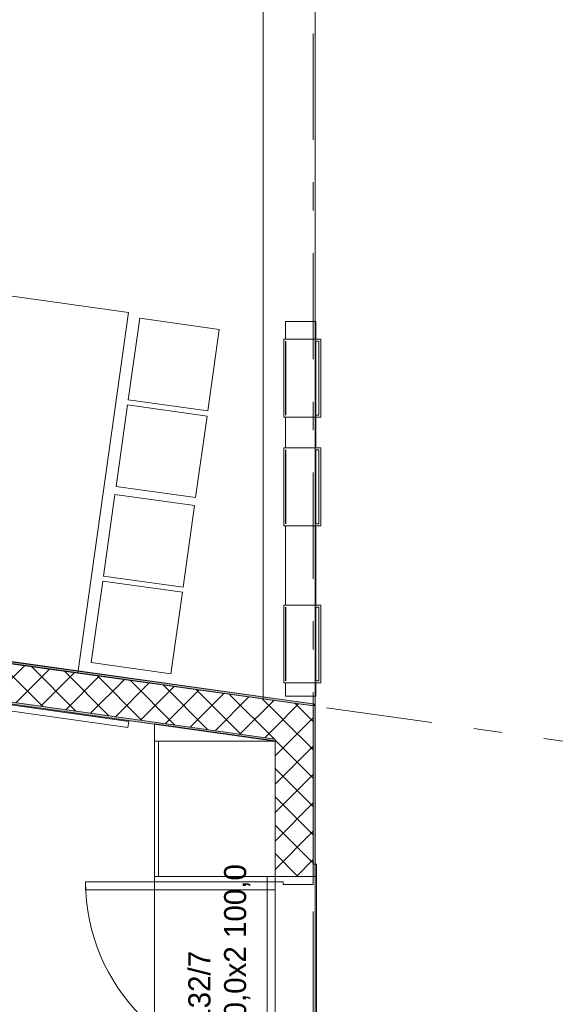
# Model space of a CAD drawing. Header units: millimetres. Extents: x 74467 to 235410, y -65 to 114857.
# Tile 244 of 256: x 128230 to 130899, y 85838 to 90744. Entities that reach past the tile are written whole.
import ezdxf
from ezdxf.enums import TextEntityAlignment as Align

# ---------------------------------------------------------------- set-up
doc = ezdxf.new("R2010")
doc.units = ezdxf.units.MM
doc.header["$MEASUREMENT"] = 0
doc.linetypes.add('Katkend topelt', pattern=[1093.611073, 529.166651, -211.666656, 141.111112, -211.666656])
doc.linetypes.add('Wipeout_Contour', pattern=[1000, 0, -1000])
for name, color, linetype in [('00 Kunstikonkursi LÜ jaoks asendi 2D', 7, 'Continuous'), ('00 Teljed.AR', 7, 'Continuous'), ('1235 Vahelaed.AR', 7, 'Continuous'), ('1311 Siseseinad.AR', 7, 'Continuous'), ('1326 Seinapinnad.SA', 7, 'Continuous'), ('1330 Sisustus.SA', 7, 'Continuous'), ('1331 Sisseehitatud sisustus.SA', 7, 'Continuous'), ('9350 Netopind.AR', 7, 'Continuous'), ('Uks', 7, 'Continuous'), ('Ukse tähis', 7, 'Continuous')]:
    doc.layers.add(name, color=color, linetype=linetype)
doc.styles.add('GENERATED_STYLE_2', font='txt', dxfattribs={"width": 0.84})
doc.styles.add('GENERATED_STYLE_3', font='txt')
pattern_1 = [(45, (0, 0), (-70.71068, 70.71068), []), (135, (0, 0), (70.71068, 70.71068), [])]

# ---------------------------------------------------------------- blocks, each defined once
blk = doc.blocks.new('Slab_9_1', base_point=(129692.6, 94685.9))
at = {"layer": '1235 Vahelaed.AR', "color": 7, "linetype": 'Continuous', "lineweight": 13, "flags": 128}
for points in [[(129692.6, 94685.9), (129692.6, 90828.9), (129692.6, 87324.7)], [(129692.6, 87324.7), (129692.6, 94685.9)], [(129692.6, 87324.7), (129692.6, 83745.5)]]:
    blk.add_lwpolyline(points, dxfattribs=at)
blk = doc.blocks.new('Slab_10_1', base_point=(128802.6, 95485.9))
at = {"color": 254, "linetype": 'Wipeout_Contour', "lineweight": 0, "ltscale": 4067564.723943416}
blk.add_wipeout([(133132.6, 95485.9), (128802.6, 95485.9), (128802.6, 94875.9), (129442.6, 94875.9), (129442.6, 71245.9), (132092.6, 71245.9), (132092.6, 71435.9), (131422.6, 71435.9), (131422.6, 72655.9), (132092.6, 72655.9), (132092.6, 79005.9), (131422.6, 79005.9), (131422.6, 81405.9), (132092.6, 81405.9), (132092.6, 82085.9), (132092.6, 85255.9), (131422.6, 85255.9), (131422.6, 87655.9), (132092.6, 87655.9), (132092.6, 90055.9), (131422.6, 90055.9), (131422.6, 90625.9), (131292.6, 90625.9), (131292.6, 90815.9), (131292.6, 93185.9), (133132.6, 93185.9)], dxfattribs=at).dxf.layer = '1235 Vahelaed.AR'
at = {"layer": '1235 Vahelaed.AR', "color": 7, "linetype": 'Continuous', "lineweight": 13, "flags": 128}
blk.add_lwpolyline([(129442.6, 71245.9), (129442.6, 94875.9)], dxfattribs=at)
blk = doc.blocks.new('Slab_22_1', base_point=(124307.1, 88081.6))
at = {"color": 254, "linetype": 'Wipeout_Contour', "lineweight": 0, "ltscale": 742907.755518}
blk.add_wipeout([(124307.1, 88081.6), (121939.6, 71235.9), (126312.6, 71235.9), (129692.6, 71235.9), (129692.6, 87324.7)], dxfattribs=at).dxf.layer = '1235 Vahelaed.AR'
at = {"layer": '1235 Vahelaed.AR', "color": 7, "linetype": 'Continuous', "lineweight": 13, "flags": 128}
blk.add_lwpolyline([(129692.6, 87324.7), (129442.6, 87359.9)], dxfattribs=at)
blk = doc.blocks.new('Slab_23_1', base_point=(97668.9, 91825.4))
at = {"color": 254, "linetype": 'Wipeout_Contour', "lineweight": 0, "ltscale": 737196.925936}
blk.add_wipeout([(97668.9, 91825.4), (124307.1, 88081.6), (129442.6, 87359.9), (129442.6, 93185.9), (97860.1, 93185.9)], dxfattribs=at).dxf.layer = '1235 Vahelaed.AR'
at = {"layer": '1235 Vahelaed.AR', "color": 7, "linetype": 'Continuous', "lineweight": 13, "flags": 128}
blk.add_lwpolyline([(129442.6, 87359.9), (129442.6, 93185.9), (97860.1, 93185.9), (97668.9, 91825.4)], dxfattribs=at)
blk = doc.blocks.new('Liikumisruum_RG 103_3_1', base_point=(96460.4, 94557))
at = {"layer": '9350 Netopind.AR', "color": 7, "linetype": 'Continuous', "lineweight": 13, "flags": 128}
blk.add_lwpolyline([(129702.6, 93185.9), (129702.6, 71235.9), (123739.6, 71235.9), (123739.6, 69725.9), (129705.6, 69725.9), (129705.6, 67676.8), (132092.6, 67651.1), (132092.6, 69545.9), (131292.6, 69545.9), (131292.6, 72785.9), (132092.6, 72785.9), (132092.6, 78875.9), (131292.6, 78875.9), (131292.6, 81535.9), (132092.6, 81535.9), (132092.6, 85125.9), (131292.6, 85125.9), (131292.6, 87785.9), (132092.6, 87785.9), (132092.6, 89925.9), (131292.6, 89925.9), (131292.6, 93195.9)], dxfattribs=at)
blk = doc.blocks.new('Söökla_RG 125_21_1', base_point=(128542.7, 93185.9))
at = {"layer": '9350 Netopind.AR', "color": 7, "linetype": 'Continuous', "lineweight": 13, "flags": 128}
blk.add_lwpolyline([(97860.1, 93185.9), (97668.9, 91825.4), (101877.5, 91233.9), (101933.1, 91629.3), (102329.2, 91573.6), (102273.6, 91178.2), (107819.1, 90398.9), (107874.7, 90794.3), (108270.8, 90738.6), (108215.3, 90343.2), (113760.8, 89563.8), (113816.4, 89959.9), (114212.5, 89904.3), (114156.9, 89508.2), (119702.4, 88728.8), (119758, 89124.9), (120154.1, 89069.2), (120098.5, 88673.1), (124307.1, 88081.6), (124362.7, 88477), (124758.8, 88421.4), (124704.6, 88035.9), (129702.6, 87333.4), (129702.6, 93185.9)], close=True, dxfattribs=at)
blk = doc.blocks.new('Kunstiklass_PK 112_22_1', base_point=(124191.6, 87159.7))
at = {"layer": '9350 Netopind.AR', "color": 7, "linetype": 'Continuous', "lineweight": 13, "flags": 128}
blk.add_lwpolyline([(122874.6, 77888.7), (122833.6, 77595.9), (123247.4, 77595.9), (129502.6, 77595.9), (129502.6, 87149.5), (124685.3, 87826.5), (124597.6, 87202.6), (124191.6, 87259.7), (123682.2, 83635.3), (124078.3, 83579.7), (124022.7, 83183.5), (123626.5, 83239.2), (122996.8, 78758.5), (123392.9, 78702.6), (123337.2, 78306.5), (122941.1, 78362.1)], close=True, dxfattribs=at)
blk = doc.blocks.new('Slab_60_1', base_point=(128902.6, 87235.2))
at = {"layer": '1331 Sisseehitatud sisustus.SA', "color": 253, "linetype": 'Continuous', "lineweight": 13, "true_color": 0xa5a6a4, "flags": 128}
blk.add_lwpolyline([(128902.6, 87235.2), (128902.6, 77595.9), (129502.6, 77595.9), (129502.6, 87150.9)], close=True, dxfattribs=at)
blk = doc.blocks.new('Slab_66_1', base_point=(127979.4, 89396.8))
at = {"layer": '1331 Sisseehitatud sisustus.SA', "color": 253, "linetype": 'Continuous', "lineweight": 13, "true_color": 0xa5a6a4, "flags": 128}
blk.add_lwpolyline([(127979.4, 89396.8), (128771.8, 89285.5), (128519.3, 87488.9), (127726.9, 87600.3)], close=True, dxfattribs=at)
blk = doc.blocks.new('Slab_224_1', base_point=(129546.8, 89151.9))
at = {"layer": '1331 Sisseehitatud sisustus.SA', "color": 253, "linetype": 'Continuous', "lineweight": 13, "true_color": 0xa5a6a4, "flags": 128}
blk.add_lwpolyline([(129546.8, 89151.9), (129546.8, 88763.6), (129731, 88763.6), (129731, 89151.9)], close=True, dxfattribs=at)
blk = doc.blocks.new('Slab_225_1', base_point=(129546.8, 89151.9))
at = {"layer": '1331 Sisseehitatud sisustus.SA', "color": 253, "linetype": 'Continuous', "lineweight": 13, "true_color": 0xa5a6a4, "flags": 128}
blk.add_lwpolyline([(129546.8, 89151.9), (129546.8, 88763.6), (129731, 88763.6), (129731, 89151.9)], close=True, dxfattribs=at)
blk = doc.blocks.new('Slab_226_1', base_point=(129546.8, 88610.4))
at = {"layer": '1331 Sisseehitatud sisustus.SA', "color": 253, "linetype": 'Continuous', "lineweight": 13, "true_color": 0xa5a6a4, "flags": 128}
blk.add_lwpolyline([(129546.8, 88610.4), (129546.8, 88222.2), (129731, 88222.2), (129731, 88610.4)], close=True, dxfattribs=at)
blk = doc.blocks.new('Slab_227_1', base_point=(129546.8, 88610.4))
at = {"layer": '1331 Sisseehitatud sisustus.SA', "color": 253, "linetype": 'Continuous', "lineweight": 13, "true_color": 0xa5a6a4, "flags": 128}
blk.add_lwpolyline([(129546.8, 88610.4), (129546.8, 88222.2), (129731, 88222.2), (129731, 88610.4)], close=True, dxfattribs=at)
blk = doc.blocks.new('Slab_228_1', base_point=(129546.8, 87827.6))
at = {"layer": '1331 Sisseehitatud sisustus.SA', "color": 253, "linetype": 'Continuous', "lineweight": 13, "true_color": 0xa5a6a4, "flags": 128}
blk.add_lwpolyline([(129546.8, 87827.6), (129546.8, 87439.3), (129731, 87439.3), (129731, 87827.6)], close=True, dxfattribs=at)
blk = doc.blocks.new('Slab_229_1', base_point=(129546.8, 87827.6))
at = {"layer": '1331 Sisseehitatud sisustus.SA', "color": 253, "linetype": 'Continuous', "lineweight": 13, "true_color": 0xa5a6a4, "flags": 128}
blk.add_lwpolyline([(129546.8, 87827.6), (129546.8, 87439.3), (129731, 87439.3), (129731, 87827.6)], close=True, dxfattribs=at)
blk = doc.blocks.new('Slab_230_1', base_point=(129546.8, 89151.9))
at = {"layer": '1331 Sisseehitatud sisustus.SA', "color": 253, "linetype": 'Continuous', "lineweight": 13, "true_color": 0xa5a6a4, "flags": 128}
blk.add_lwpolyline([(129546.8, 89151.9), (129546.8, 88763.6), (129731, 88763.6), (129731, 89151.9)], close=True, dxfattribs=at)
blk = doc.blocks.new('Slab_231_1', base_point=(129546.8, 89151.9))
at = {"layer": '1331 Sisseehitatud sisustus.SA', "color": 253, "linetype": 'Continuous', "lineweight": 13, "true_color": 0xa5a6a4, "flags": 128}
blk.add_lwpolyline([(129546.8, 89151.9), (129546.8, 88763.6), (129731, 88763.6), (129731, 89151.9)], close=True, dxfattribs=at)
blk = doc.blocks.new('Slab_232_1', base_point=(129546.8, 88610.4))
at = {"layer": '1331 Sisseehitatud sisustus.SA', "color": 253, "linetype": 'Continuous', "lineweight": 13, "true_color": 0xa5a6a4, "flags": 128}
blk.add_lwpolyline([(129546.8, 88610.4), (129546.8, 88222.2), (129731, 88222.2), (129731, 88610.4)], close=True, dxfattribs=at)
blk = doc.blocks.new('Slab_233_1', base_point=(129546.8, 88610.4))
at = {"layer": '1331 Sisseehitatud sisustus.SA', "color": 253, "linetype": 'Continuous', "lineweight": 13, "true_color": 0xa5a6a4, "flags": 128}
blk.add_lwpolyline([(129546.8, 88610.4), (129546.8, 88222.2), (129731, 88222.2), (129731, 88610.4)], close=True, dxfattribs=at)
blk = doc.blocks.new('Slab_234_1', base_point=(129546.8, 87827.6))
at = {"layer": '1331 Sisseehitatud sisustus.SA', "color": 253, "linetype": 'Continuous', "lineweight": 13, "true_color": 0xa5a6a4, "flags": 128}
blk.add_lwpolyline([(129546.8, 87827.6), (129546.8, 87439.3), (129731, 87439.3), (129731, 87827.6)], close=True, dxfattribs=at)
blk = doc.blocks.new('Slab_235_1', base_point=(129546.8, 87827.6))
at = {"layer": '1331 Sisseehitatud sisustus.SA', "color": 253, "linetype": 'Continuous', "lineweight": 13, "true_color": 0xa5a6a4, "flags": 128}
blk.add_lwpolyline([(129546.8, 87827.6), (129546.8, 87439.3), (129731, 87439.3), (129731, 87827.6)], close=True, dxfattribs=at)
blk = doc.blocks.new('Slab_236_1', base_point=(129546.8, 89151.9))
at = {"layer": '1331 Sisseehitatud sisustus.SA', "color": 253, "linetype": 'Continuous', "lineweight": 13, "true_color": 0xa5a6a4, "flags": 128}
blk.add_lwpolyline([(129546.8, 89151.9), (129546.8, 88763.6), (129731, 88763.6), (129731, 89151.9)], close=True, dxfattribs=at)
blk = doc.blocks.new('Slab_237_1', base_point=(129546.8, 89151.9))
at = {"layer": '1331 Sisseehitatud sisustus.SA', "color": 253, "linetype": 'Continuous', "lineweight": 13, "true_color": 0xa5a6a4, "flags": 128}
blk.add_lwpolyline([(129546.8, 89151.9), (129546.8, 88763.6), (129731, 88763.6), (129731, 89151.9)], close=True, dxfattribs=at)
blk = doc.blocks.new('Slab_299_1', base_point=(129040.8, 87891.3))
at = {"layer": '1331 Sisseehitatud sisustus.SA', "color": 253, "linetype": 'Continuous', "lineweight": 13, "true_color": 0xa5a6a4, "flags": 128}
blk.add_lwpolyline([(129040.8, 87891.3), (128644.3, 87947), (128587.2, 87540.6), (128983.6, 87484.8)], close=True, dxfattribs=at)
blk = doc.blocks.new('Slab_300_1', base_point=(129101.4, 88322.9))
at = {"layer": '1331 Sisseehitatud sisustus.SA', "color": 253, "linetype": 'Continuous', "lineweight": 13, "true_color": 0xa5a6a4, "flags": 128}
blk.add_lwpolyline([(129101.4, 88322.9), (128705, 88378.6), (128647.8, 87972.2), (129044.3, 87916.5)], close=True, dxfattribs=at)
blk = doc.blocks.new('Slab_301_1', base_point=(129164.2, 88769.4))
at = {"layer": '1331 Sisseehitatud sisustus.SA', "color": 253, "linetype": 'Continuous', "lineweight": 13, "true_color": 0xa5a6a4, "flags": 128}
blk.add_lwpolyline([(129164.2, 88769.4), (128767.7, 88825.1), (128710.6, 88418.7), (129107, 88363)], close=True, dxfattribs=at)
blk = doc.blocks.new('Slab_302_1', base_point=(129224.8, 89201))
at = {"layer": '1331 Sisseehitatud sisustus.SA', "color": 253, "linetype": 'Continuous', "lineweight": 13, "true_color": 0xa5a6a4, "flags": 128}
blk.add_lwpolyline([(129224.8, 89201), (128828.4, 89256.8), (128771.3, 88850.3), (129167.7, 88794.6)], close=True, dxfattribs=at)
blk = doc.blocks.new('Opening_4_1')
at = {"layer": '1311 Siseseinad.AR', "color": 7, "linetype": 'Continuous', "lineweight": 13, "flags": 128}
for points in [[(129479.6, 86475.9), (129463.6, 86475.9)], [(129463.6, 86475.9), (129463.6, 84475.9)], [(129502.6, 86475.9), (129479.6, 86475.9)], [(129692.6, 86475.9), (129502.6, 86475.9)], [(129708.6, 84475.9), (129708.6, 86475.9)]]:
    blk.add_lwpolyline(points, dxfattribs=at)
at = {"layer": '1311 Siseseinad.AR', "color": 7, "linetype": 'Continuous', "lineweight": 15, "flags": 128}
for points in [[(129708.6, 86475.9), (129702.6, 86475.9), (129692.6, 86475.9)], [(129463.6, 84475.9), (129479.6, 84475.9)], [(129479.6, 84475.9), (129502.6, 84475.9)], [(129502.6, 84475.9), (129692.6, 84475.9)], [(129692.6, 84475.9), (129702.6, 84475.9), (129708.6, 84475.9)]]:
    blk.add_lwpolyline(points, dxfattribs=at)
blk = doc.blocks.new('Wall_30_1', base_point=(124703.2, 88026))
at = {"layer": '1311 Siseseinad.AR', "linetype": 'Continuous', "lineweight": 13, "true_color": 0x50504f}
h = blk.add_hatch(dxfattribs=at)
h.set_pattern_fill('Plokk_õõnesbetoon_0001', color=251, style=0, pattern_type=2)
h.set_pattern_definition(pattern_1)
h.paths.add_polyline_path([(124703.2, 88026), (124676.8, 87837.8), (129502.6, 87159.6), (129502.6, 87351.4)])
h = blk.add_hatch(dxfattribs=at)
h.set_pattern_fill('Plokk_õõnesbetoon_0001', color=251, style=0, pattern_type=2)
h.set_pattern_definition(pattern_1)
h.paths.add_polyline_path([(129502.6, 87159.6), (129692.6, 87324.7), (129502.6, 87351.4)])
h = blk.add_hatch(dxfattribs=at)
h.set_pattern_fill('Plokk_õõnesbetoon_0001', color=251, style=0, pattern_type=2)
h.set_pattern_definition(pattern_1)
h.paths.add_polyline_path([(129692.6, 87324.7), (129502.6, 87159.6), (129692.6, 87132.9)])
at = {"layer": '1311 Siseseinad.AR', "color": 7, "linetype": 'Continuous', "lineweight": 15, "flags": 128}
for points in [[(129692.6, 87324.7), (124703.2, 88026)], [(124676.8, 87837.8), (129502.6, 87159.6)]]:
    blk.add_lwpolyline(points, dxfattribs=at)
at = {"layer": '1311 Siseseinad.AR', "color": 7, "linetype": 'Continuous', "lineweight": 13, "flags": 128}
blk.add_lwpolyline([(129692.6, 87324.7), (129692.6, 87132.9)], dxfattribs=at)
blk = doc.blocks.new('Door 24_5')
at = {"layer": 'Uks', "color": 7, "linetype": 'Continuous', "lineweight": 13}
for p, q in [((432, 0), (432, 944)), ((432, 944), (472, 944)), ((472, 944), (472, 0)), ((-472, 0), (-500, 0)), ((-500, 0), (-500, -190)), ((-500, -190), (-500, 0)), ((-500, -190), (-500, 0)), ((-472, -40), (-472, 0)), ((472, 0), (432, 0)), ((500, 0), (472, 0)), ((472, 0), (472, -40)), ((500, -190), (500, 0)), ((500, -190), (500, 0)), ((500, -190), (500, 0)), ((-460, -40), (-472, -40)), ((-460, -190), (-460, -40)), ((472, -40), (460, -40)), ((460, -40), (460, -190)), ((-500, -190), (-460, -190)), ((460, -190), (500, -190))]:
    blk.add_line(p, q, dxfattribs=at)
blk.add_arc((472, 0), 944, 90, 180, dxfattribs=at)
blk = doc.blocks.new('Door Stamp 24')
at = {"layer": 'Ukse tähis', "color": 7, "lineweight": 13, "style": 'GENERATED_STYLE_2'}
for tag, p in [('AC_WIDO_ID', (-460.3, -326.6)), ('AC_TextStyle_4', (-460.3, -506))]:
    blk.add_attdef(tag, text='', height=110, dxfattribs=at).set_placement(p, align=Align.TOP_LEFT)
blk = doc.blocks.new('Wall_31_1', base_point=(129692.6, 87324.7))
at = {"layer": '1311 Siseseinad.AR', "linetype": 'Continuous', "lineweight": 13, "true_color": 0x50504f}
h = blk.add_hatch(dxfattribs=at)
h.set_pattern_fill('Plokk_õõnesbetoon_0001', color=251, style=0, pattern_type=2)
h.set_pattern_definition(pattern_1)
h.paths.add_polyline_path([(129502.6, 87159.6), (129502.6, 86475.9), (129692.6, 86475.9), (129692.6, 87132.9)])
at = {"layer": '1311 Siseseinad.AR', "color": 7, "linetype": 'Continuous', "lineweight": 15, "flags": 128}
for points in [[(129502.6, 87159.6), (129502.6, 86475.9)], [(129692.6, 86475.9), (129692.6, 87132.9)]]:
    blk.add_lwpolyline(points, dxfattribs=at)
at = {"layer": 'Uks', "color": 7, "linetype": 'Continuous', "lineweight": 13, "zscale": 1000, "rotation": 89.99997722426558}
blk.add_blockref('Door 24_5', (129502.6, 85975.9), dxfattribs=at)
at = {"layer": 'Ukse tähis', "color": 7, "lineweight": 13}
ref = blk.add_blockref('Door Stamp 24', (129692.6, 85975.9), dxfattribs=dict(at, rotation=269.9999772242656))
ref.add_attrib('A', '1\xa0000,0x2\xa0100,0', dxfattribs={"color": 7, "lineweight": 13, "height": 110, "rotation": 90, "style": 'GENERATED_STYLE_2'}).set_placement((129248.5, 85481.6), align=Align.TOP_LEFT)
ref.add_attrib('AC_WIDO_ID', 'SU-132/7', dxfattribs={"color": 7, "lineweight": 13, "height": 110, "rotation": 90, "style": 'GENERATED_STYLE_2'}).set_placement((129070.6, 85483), align=Align.TOP_LEFT)
blk = doc.blocks.new('Wall_217_1', base_point=(129555, 89239.9))
at = {"layer": '1331 Sisseehitatud sisustus.SA', "color": 253, "linetype": 'Continuous', "lineweight": 13, "true_color": 0xa5a6a4}
blk.add_line((129705, 88763.6), (129705, 88773.6), dxfattribs=at)
at = {"layer": '1331 Sisseehitatud sisustus.SA', "color": 253, "linetype": 'Continuous', "lineweight": 13, "true_color": 0xa5a6a4, "flags": 128}
for points in [[(129555, 89239.9), (129555, 89151.9)], [(129705, 89239.9), (129555, 89239.9)], [(129705, 89151.9), (129705, 89239.9)], [(129555, 89141.9), (129555, 88773.6)], [(129705, 88773.6), (129705, 89141.9)], [(129555, 88763.6), (129555, 88610.4)], [(129705, 88610.4), (129705, 88763.6)], [(129555, 88600.4), (129555, 88232.2)], [(129705, 88232.2), (129705, 88600.4)], [(129555, 88222.2), (129555, 87827.6)], [(129705, 87827.6), (129705, 88222.2)], [(129555, 87817.6), (129555, 87449.3)], [(129705, 87449.3), (129705, 87817.6)], [(129555, 87439.3), (129555, 87372.8)], [(129705, 87372.8), (129705, 87439.3)], [(129555, 87372.8), (129705, 87372.8)]]:
    blk.add_lwpolyline(points, dxfattribs=at)
blk = doc.blocks.new('Wall_218_1', base_point=(129731, 88773.6))
at = {"layer": '1331 Sisseehitatud sisustus.SA', "color": 253, "linetype": 'Continuous', "lineweight": 13, "true_color": 0xa5a6a4}
blk.add_line((129705, 88763.6), (129705, 88773.6), dxfattribs=at)
at = {"layer": '1331 Sisseehitatud sisustus.SA', "color": 253, "linetype": 'Continuous', "lineweight": 13, "true_color": 0xa5a6a4, "flags": 128}
for points in [[(129721, 88773.6), (129705, 88773.6)], [(129705, 88763.6), (129721, 88763.6)]]:
    blk.add_lwpolyline(points, dxfattribs=at)
blk = doc.blocks.new('Wall_219_1', base_point=(129731, 89151.9))
at = {"layer": '1331 Sisseehitatud sisustus.SA', "color": 253, "linetype": 'Continuous', "lineweight": 13, "true_color": 0xa5a6a4, "flags": 128}
for points in [[(129546.8, 89151.9), (129546.8, 89141.9)], [(129555, 89151.9), (129546.8, 89151.9)], [(129731, 89151.9), (129705, 89151.9)], [(129705, 89141.9), (129721, 89141.9)], [(129731, 89151.9), (129731, 89141.9)]]:
    blk.add_lwpolyline(points, dxfattribs=at)
blk = doc.blocks.new('Wall_220_1', base_point=(129546.8, 89151.9))
at = {"layer": '1331 Sisseehitatud sisustus.SA', "color": 253, "linetype": 'Continuous', "lineweight": 13, "true_color": 0xa5a6a4, "flags": 128}
for points in [[(129546.8, 89141.9), (129546.8, 88763.6)], [(129556.8, 88773.6), (129556.8, 89141.9)], [(129546.8, 88763.6), (129556.8, 88763.6)]]:
    blk.add_lwpolyline(points, dxfattribs=at)
blk = doc.blocks.new('Wall_221_1', base_point=(129721, 89151.9))
at = {"layer": '1331 Sisseehitatud sisustus.SA', "color": 253, "linetype": 'Continuous', "lineweight": 13, "true_color": 0xa5a6a4, "flags": 128}
for points in [[(129721, 89141.9), (129721, 88773.6)], [(129731, 88773.6), (129731, 89141.9)], [(129721, 88763.6), (129731, 88763.6)]]:
    blk.add_lwpolyline(points, dxfattribs=at)
blk = doc.blocks.new('Wall_222_1', base_point=(129731, 88232.2))
at = {"layer": '1331 Sisseehitatud sisustus.SA', "color": 253, "linetype": 'Continuous', "lineweight": 13, "true_color": 0xa5a6a4, "flags": 128}
for points in [[(129721, 88232.2), (129705, 88232.2)], [(129705, 88222.2), (129721, 88222.2)]]:
    blk.add_lwpolyline(points, dxfattribs=at)
blk = doc.blocks.new('Wall_223_1', base_point=(129731, 88610.4))
at = {"layer": '1331 Sisseehitatud sisustus.SA', "color": 253, "linetype": 'Continuous', "lineweight": 13, "true_color": 0xa5a6a4, "flags": 128}
for points in [[(129546.8, 88610.4), (129546.8, 88600.4)], [(129555, 88610.4), (129546.8, 88610.4)], [(129731, 88610.4), (129705, 88610.4)], [(129705, 88600.4), (129721, 88600.4)], [(129731, 88610.4), (129731, 88600.4)]]:
    blk.add_lwpolyline(points, dxfattribs=at)
blk = doc.blocks.new('Wall_224_1', base_point=(129546.8, 88610.4))
at = {"layer": '1331 Sisseehitatud sisustus.SA', "color": 253, "linetype": 'Continuous', "lineweight": 13, "true_color": 0xa5a6a4, "flags": 128}
for points in [[(129546.8, 88600.4), (129546.8, 88222.2)], [(129556.8, 88232.2), (129556.8, 88600.4)], [(129546.8, 88222.2), (129556.8, 88222.2)]]:
    blk.add_lwpolyline(points, dxfattribs=at)
blk = doc.blocks.new('Wall_225_1', base_point=(129721, 88610.4))
at = {"layer": '1331 Sisseehitatud sisustus.SA', "color": 253, "linetype": 'Continuous', "lineweight": 13, "true_color": 0xa5a6a4, "flags": 128}
for points in [[(129721, 88600.4), (129721, 88232.2)], [(129731, 88232.2), (129731, 88600.4)], [(129721, 88222.2), (129731, 88222.2)]]:
    blk.add_lwpolyline(points, dxfattribs=at)
blk = doc.blocks.new('Wall_226_1', base_point=(129731, 87449.3))
at = {"layer": '1331 Sisseehitatud sisustus.SA', "color": 253, "linetype": 'Continuous', "lineweight": 13, "true_color": 0xa5a6a4, "flags": 128}
for points in [[(129721, 87449.3), (129705, 87449.3)], [(129705, 87439.3), (129721, 87439.3)]]:
    blk.add_lwpolyline(points, dxfattribs=at)
blk = doc.blocks.new('Wall_227_1', base_point=(129731, 87827.6))
at = {"layer": '1331 Sisseehitatud sisustus.SA', "color": 253, "linetype": 'Continuous', "lineweight": 13, "true_color": 0xa5a6a4, "flags": 128}
for points in [[(129546.8, 87827.6), (129546.8, 87817.6)], [(129555, 87827.6), (129546.8, 87827.6)], [(129731, 87827.6), (129705, 87827.6)], [(129705, 87817.6), (129721, 87817.6)], [(129731, 87827.6), (129731, 87817.6)]]:
    blk.add_lwpolyline(points, dxfattribs=at)
blk = doc.blocks.new('Wall_228_1', base_point=(129546.8, 87827.6))
at = {"layer": '1331 Sisseehitatud sisustus.SA', "color": 253, "linetype": 'Continuous', "lineweight": 13, "true_color": 0xa5a6a4, "flags": 128}
for points in [[(129546.8, 87817.6), (129546.8, 87439.3)], [(129556.8, 87449.3), (129556.8, 87817.6)], [(129546.8, 87439.3), (129556.8, 87439.3)]]:
    blk.add_lwpolyline(points, dxfattribs=at)
blk = doc.blocks.new('Wall_229_1', base_point=(129721, 87827.6))
at = {"layer": '1331 Sisseehitatud sisustus.SA', "color": 253, "linetype": 'Continuous', "lineweight": 13, "true_color": 0xa5a6a4, "flags": 128}
for points in [[(129721, 87817.6), (129721, 87449.3)], [(129731, 87449.3), (129731, 87817.6)], [(129721, 87439.3), (129731, 87439.3)]]:
    blk.add_lwpolyline(points, dxfattribs=at)
blk = doc.blocks.new('Wall_261_1', base_point=(129692.6, 87324.7))
at = {"layer": '1326 Seinapinnad.SA', "linetype": 'Continuous', "lineweight": 0, "true_color": 0xfefefe}
for points in [[(129692.6, 87324.7), (129702.6, 87333.4), (129692.6, 87334.8)], [(129702.6, 87333.4), (129692.6, 87324.7), (129702.6, 87323.4)], [(129692.6, 86475.9), (129702.6, 86475.9), (129702.6, 87323.4), (129692.6, 87324.7)]]:
    blk.add_hatch(color=7, dxfattribs=at).paths.add_polyline_path(points)
at = {"layer": '1326 Seinapinnad.SA', "color": 7, "linetype": 'Continuous', "lineweight": 15, "flags": 128}
for points in [[(129702.6, 87333.4), (129692.6, 87334.8)], [(129692.6, 87324.7), (129692.6, 86475.9)], [(129702.6, 86475.9), (129702.6, 87333.4)]]:
    blk.add_lwpolyline(points, dxfattribs=at)
blk = doc.blocks.new('Wall_272_1', base_point=(129502.6, 87159.6))
at = {"layer": '1326 Seinapinnad.SA', "linetype": 'Continuous', "lineweight": 0, "true_color": 0xfefefe}
for points in [[(124675.4, 87827.9), (124685.3, 87826.5), (124676.8, 87837.8)], [(124676.8, 87837.8), (124685.3, 87826.5), (124686.7, 87836.4)], [(124685.3, 87826.5), (129501.3, 87149.7), (129502.6, 87159.6), (124686.7, 87836.4)]]:
    blk.add_hatch(color=7, dxfattribs=at).paths.add_polyline_path(points)
at = {"layer": '1326 Seinapinnad.SA', "color": 7, "linetype": 'Continuous', "lineweight": 15, "flags": 128}
for points in [[(124676.8, 87837.8), (124675.4, 87827.9)], [(129502.6, 87159.6), (124676.8, 87837.8)], [(124685.3, 87826.5), (129501.3, 87149.7)], [(129502.6, 87159.6), (129501.3, 87149.7)]]:
    blk.add_lwpolyline(points, dxfattribs=at)
blk = doc.blocks.new('Wall_565_1', base_point=(129692.6, 84415.9))
at = {"layer": '1331 Sisseehitatud sisustus.SA', "color": 253, "linetype": 'Continuous', "lineweight": 13, "true_color": 0xa5a6a4, "flags": 128}
for points in [[(129708.6, 86535.9), (129692.6, 86535.9)], [(129692.6, 86535.9), (129692.6, 86475.9)], [(129708.6, 86475.9), (129708.6, 86535.9)], [(129692.6, 84475.9), (129692.6, 84415.9)], [(129708.6, 84415.9), (129708.6, 84475.9)], [(129692.6, 84415.9), (129708.6, 84415.9)]]:
    blk.add_lwpolyline(points, dxfattribs=at)
blk = doc.blocks.new('Wall_592_1', base_point=(124702.1, 88018))
at = {"layer": '1326 Seinapinnad.SA', "linetype": 'Continuous', "lineweight": 0, "true_color": 0xfefefe}
blk.add_hatch(color=7, dxfattribs=at).paths.add_polyline_path([(129692.6, 87334.8), (124703.5, 88027.9), (124702.1, 88018), (129692.6, 87324.7)])
at = {"layer": '1326 Seinapinnad.SA', "color": 7, "linetype": 'Continuous', "lineweight": 15, "flags": 128}
for points in [[(124702.1, 88018), (124703.5, 88027.9)], [(124702.1, 88018), (129692.6, 87324.7)], [(129692.6, 87334.8), (124703.5, 88027.9)]]:
    blk.add_lwpolyline(points, dxfattribs=at)
blk = doc.blocks.new('Cupboard 24[392]_1', base_point=(128902.4, 87149.5))
at = {"layer": '1331 Sisseehitatud sisustus.SA', "color": 253, "linetype": 'Continuous', "lineweight": 13, "true_color": 0xa5a6a4}
for p, q in [((128902.4, 87149.5), (128922.4, 87149.5)), ((128922.4, 87149.5), (128922.4, 86474.5))]:
    blk.add_line(p, q, dxfattribs=at)
at = {"layer": '1331 Sisseehitatud sisustus.SA', "color": 253, "linetype": 'Continuous', "lineweight": 13, "true_color": 0xa5a6a4, "flags": 128}
blk.add_lwpolyline([(128902.4, 87149.5), (128902.4, 86474.5), (129502.4, 86474.5), (129502.4, 87149.5)], close=True, dxfattribs=at)
blk = doc.blocks.new('Digital Board 24[565]_1', base_point=(128769.6, 87218.1))
at = {"layer": '1330 Sisustus.SA', "color": 253, "linetype": 'Continuous', "lineweight": 13, "true_color": 0xa5a6a4, "flags": 128}
blk.add_lwpolyline([(128773.8, 87247.8), (124812.8, 87805.1), (124808.6, 87775.4), (128769.6, 87218.1)], close=True, dxfattribs=at)
blk = doc.blocks.new('Standard grid marker_3')
at = {"layer": '00 Teljed.AR', "color": 252, "linetype": 'Katkend topelt', "lineweight": 13, "true_color": 0x8c8d8c}
blk.add_line((6073.2, 0), (54988.3, 0), dxfattribs=at)
at = {"layer": '00 Teljed.AR', "color": 252, "lineweight": 13, "true_color": 0x8c8d8c, "style": 'GENERATED_STYLE_3'}
for tag, p in [('AC_MarkerText_1_0', (-54.3, -45.7)), ('AC_MarkerText_1_1', (61407.2, -45.7))]:
    blk.add_attdef(tag, text='', height=200, rotation=270, dxfattribs=at).set_placement(p, align=Align.TOP_CENTER)
blk = doc.blocks.new('Standard grid marker_16')
at = {"layer": '00 Teljed.AR', "color": 252, "linetype": 'Katkend topelt', "lineweight": 13, "true_color": 0x8c8d8c}
blk.add_line((1179.4, 0), (63858.1, 0), dxfattribs=at)
at = {"layer": '00 Teljed.AR', "color": 252, "lineweight": 13, "true_color": 0x8c8d8c, "style": 'GENERATED_STYLE_3'}
for tag, p in [('AC_MarkerText_1_0', (-179.7, -190)), ('AC_MarkerText_1_1', (65257.7, -190))]:
    blk.add_attdef(tag, text='', height=200, rotation=188, dxfattribs=at).set_placement(p, align=Align.TOP_CENTER)

msp = doc.modelspace()

# ---------------------------------------------------------------- block references
at = {"layer": '1235 Vahelaed.AR', "color": 7, "linetype": 'Continuous', "lineweight": 13}
msp.add_blockref('Slab_9_1', (129692.6, 94685.9), dxfattribs=at)

# ---------------------------------------------------------------- next in the draw order: block references
msp.add_blockref('Slab_10_1', (128802.6, 95485.9), dxfattribs=at)

# ---------------------------------------------------------------- next in the draw order: block references
msp.add_blockref('Slab_22_1', (124307.1, 88081.6), dxfattribs=at)

# ---------------------------------------------------------------- next in the draw order: block references
msp.add_blockref('Slab_23_1', (97668.9, 91825.4), dxfattribs=at)

# ---------------------------------------------------------------- next in the draw order: linework, layer by layer
at = {"layer": '9350 Netopind.AR', "color": 7, "linetype": 'Continuous', "lineweight": 0, "true_color": 0xfaefc5, "flags": 128}
msp.add_lwpolyline([(129702.6, 93185.9), (129702.6, 71235.9), (123739.6, 71235.9), (123739.6, 69725.9), (129705.6, 69725.9), (129705.6, 67676.8), (132092.6, 67651.1), (132092.6, 69545.9), (131292.6, 69545.9), (131292.6, 72785.9), (132092.6, 72785.9), (132092.6, 78875.9), (131292.6, 78875.9), (131292.6, 81535.9), (132092.6, 81535.9), (132092.6, 85125.9), (131292.6, 85125.9), (131292.6, 87785.9), (132092.6, 87785.9), (132092.6, 89925.9), (131292.6, 89925.9), (131292.6, 93195.9)], dxfattribs=at)

# ---------------------------------------------------------------- next in the draw order: block references
at = {"layer": '9350 Netopind.AR', "color": 7, "linetype": 'Continuous', "lineweight": 13}
msp.add_blockref('Liikumisruum_RG 103_3_1', (96460.4, 94557), dxfattribs=at)

# ---------------------------------------------------------------- next in the draw order: wipeouts: each hides what was drawn before it
at = {"color": 254, "linetype": 'Wipeout_Contour', "lineweight": 0, "ltscale": 1106957.325690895}
msp.add_wipeout([(86371.6, 105811.4), (85252, 103464.9), (118693.5, 103518.1), (139774.1, 103480.6), (139783.7, 82997), (142852.8, 81554), (142830.8, 105959.2)], dxfattribs=at).dxf.layer = '00 Kunstikonkursi LÜ jaoks asendi 2D'

# ---------------------------------------------------------------- next in the draw order: linework, layer by layer
at = {"layer": '9350 Netopind.AR', "color": 161, "linetype": 'Continuous', "lineweight": 0, "true_color": 0x8f92da, "flags": 128}
msp.add_lwpolyline([(97860.1, 93185.9), (97668.9, 91825.4), (101877.5, 91233.9), (101933.1, 91629.3), (102329.2, 91573.6), (102273.6, 91178.2), (107819.1, 90398.9), (107874.7, 90794.3), (108270.8, 90738.6), (108215.3, 90343.2), (113760.8, 89563.8), (113816.4, 89959.9), (114212.5, 89904.3), (114156.9, 89508.2), (119702.4, 88728.8), (119758, 89124.9), (120154.1, 89069.2), (120098.5, 88673.1), (124307.1, 88081.6), (124362.7, 88477), (124758.8, 88421.4), (124704.6, 88035.9), (129702.6, 87333.4), (129702.6, 93185.9)], close=True, dxfattribs=at)
at = {"layer": '9350 Netopind.AR', "color": 253, "linetype": 'Continuous', "lineweight": 0, "true_color": 0xbbb393, "flags": 128}
msp.add_lwpolyline([(122874.6, 77888.7), (122833.6, 77595.9), (123247.4, 77595.9), (129502.6, 77595.9), (129502.6, 87149.5), (124685.3, 87826.5), (124597.6, 87202.6), (124191.6, 87259.7), (123682.2, 83635.3), (124078.3, 83579.7), (124022.7, 83183.5), (123626.5, 83239.2), (122996.8, 78758.5), (123392.9, 78702.6), (123337.2, 78306.5), (122941.1, 78362.1)], close=True, dxfattribs=at)

# ---------------------------------------------------------------- next in the draw order: block references
at = {"layer": '00 Teljed.AR', "color": 7, "linetype": 'Continuous', "lineweight": 13, "zscale": 1000}
for name, p, rotation in [('Standard grid marker_3', (129692.6, 46889.6), 90), ('Standard grid marker_16', (144446.7, 85251.2), 172.0000000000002)]:
    msp.add_blockref(name, p, dxfattribs=dict(at, rotation=rotation))
at = {"layer": '1311 Siseseinad.AR', "color": 7, "lineweight": 15}
for name, p in [('Wall_30_1', (124703.2, 88026)), ('Wall_31_1', (129692.6, 87324.7))]:
    msp.add_blockref(name, p, dxfattribs=at)
at = {"layer": '1311 Siseseinad.AR', "color": 7, "linetype": 'Continuous', "lineweight": 13}
msp.add_blockref('Opening_4_1', (0, 0), dxfattribs=at)
at = {"layer": '1326 Seinapinnad.SA', "color": 7, "lineweight": 15}
for name, p in [('Wall_592_1', (124702.1, 88018)), ('Wall_272_1', (129502.6, 87159.6)), ('Wall_261_1', (129692.6, 87324.7))]:
    msp.add_blockref(name, p, dxfattribs=at)
at = {"layer": '1330 Sisustus.SA', "color": 253, "linetype": 'Continuous', "lineweight": 13, "true_color": 0xa5a6a4}
msp.add_blockref('Digital Board 24[565]_1', (128769.6, 87218.1), dxfattribs=at)
at = {"layer": '1331 Sisseehitatud sisustus.SA', "color": 253, "linetype": 'Continuous', "lineweight": 13, "true_color": 0xa5a6a4}
for name, p in [('Slab_66_1', (127979.4, 89396.8)), ('Slab_302_1', (129224.8, 89201)), ('Slab_224_1', (129546.8, 89151.9)), ('Slab_225_1', (129546.8, 89151.9)), ('Slab_230_1', (129546.8, 89151.9)), ('Slab_231_1', (129546.8, 89151.9)), ('Slab_236_1', (129546.8, 89151.9)), ('Slab_237_1', (129546.8, 89151.9)), ('Slab_301_1', (129164.2, 88769.4)), ('Slab_226_1', (129546.8, 88610.4)), ('Slab_227_1', (129546.8, 88610.4)), ('Slab_232_1', (129546.8, 88610.4)), ('Slab_233_1', (129546.8, 88610.4)), ('Slab_300_1', (129101.4, 88322.9)), ('Slab_299_1', (129040.8, 87891.3)), ('Slab_228_1', (129546.8, 87827.6)), ('Slab_229_1', (129546.8, 87827.6)), ('Slab_234_1', (129546.8, 87827.6)), ('Slab_235_1', (129546.8, 87827.6)), ('Slab_60_1', (128902.6, 87235.2)), ('Cupboard 24[392]_1', (128902.4, 87149.5))]:
    msp.add_blockref(name, p, dxfattribs=at)
at = {"layer": '1331 Sisseehitatud sisustus.SA', "color": 253, "lineweight": 13, "true_color": 0xa5a6a4}
for name, p in [('Wall_217_1', (129555, 89239.9)), ('Wall_219_1', (129731, 89151.9)), ('Wall_220_1', (129546.8, 89151.9)), ('Wall_221_1', (129721, 89151.9)), ('Wall_218_1', (129731, 88773.6)), ('Wall_223_1', (129731, 88610.4)), ('Wall_224_1', (129546.8, 88610.4)), ('Wall_225_1', (129721, 88610.4)), ('Wall_222_1', (129731, 88232.2)), ('Wall_227_1', (129731, 87827.6)), ('Wall_228_1', (129546.8, 87827.6)), ('Wall_229_1', (129721, 87827.6)), ('Wall_226_1', (129731, 87449.3)), ('Wall_565_1', (129692.6, 84415.9))]:
    msp.add_blockref(name, p, dxfattribs=at)
at = {"layer": '9350 Netopind.AR', "color": 7, "linetype": 'Continuous', "lineweight": 13}
msp.add_blockref('Söökla_RG 125_21_1', (128542.7, 93185.9), dxfattribs=at)
at = {"layer": '9350 Netopind.AR', "color": 12, "linetype": 'Continuous', "lineweight": 13, "true_color": 0xdf0000}
msp.add_blockref('Kunstiklass_PK 112_22_1', (124191.6, 87159.7), dxfattribs=at)

doc.saveas('drawing.dxf')
